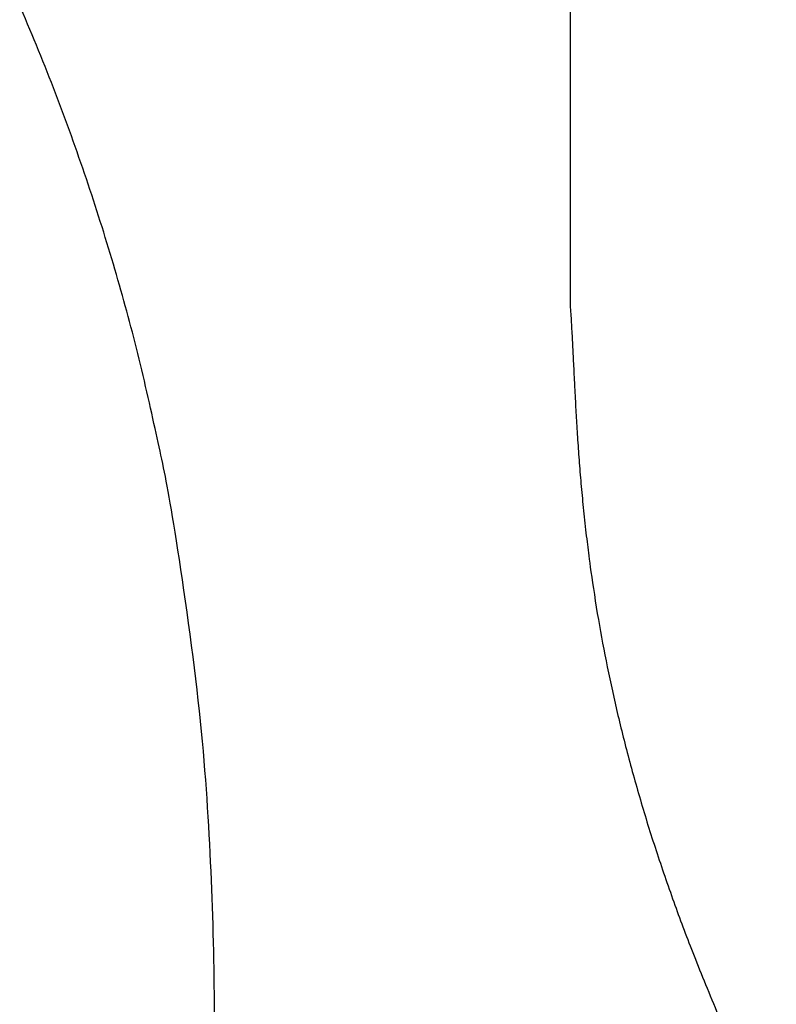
# Model space of a CAD drawing. Header units: inches. Extents: x 24 to 1128, y -69 to 748.
# Tile 200 of 256: x 178.397 to 179.055, y 394.158 to 395.014. Entities that reach past the tile are written whole.
import ezdxf

# ---------------------------------------------------------------- set-up
doc = ezdxf.new("R2010")
doc.units = ezdxf.units.IN
doc.header["$LTSCALE"] = 32
doc.header["$MEASUREMENT"] = 0
doc.layers.add('Visible (ANSI)', color=7, linetype='Continuous', lineweight=30)

msp = doc.modelspace()

# ---------------------------------------------------------------- linework, layer by layer
at = {"layer": 'Visible (ANSI)'}
msp.add_line((178.87611, 397.26354), (178.87611, 394.76408), dxfattribs=at)
for points, knots in [([(178.55348, 398.1586), (178.2002, 398.51347), (178.08396, 398.56659), (177.83197, 398.76871), (177.27036, 399.0345), (176.78626, 399.17856), (176.43618, 399.24718), (175.92483, 399.284), (175.54465, 399.26264), (175.2968, 399.23121), (174.71802, 399.10983), (173.75417, 398.56157), (173.3579, 397.88521), (173.17095, 397.26574), (173.14617, 396.50736), (173.41826, 395.8359), (173.71673, 395.39928), (174.56795, 394.85809), (174.96007, 394.72524), (175.65457, 394.50093), (176.0715, 394.31153), (176.21919, 394.2185), (176.32439, 394.1356), (176.35293, 393.96606), (176.30834, 393.8207), (176.15645, 393.67475), (175.70818, 393.60574), (175.47536, 393.66735), (175.11709, 393.78107), (174.68753, 393.98238), (174.32772, 394.25982), (174.15802, 394.46212), (173.95316, 394.67636)], [0, 0, 0, 0, 0, 0.074085, 0.10269, 0.133689, 0.16679, 0.198605, 0.227525, 0.257011, 0.291036, 0.329253, 0.371353, 0.415239, 0.455898, 0.494781, 0.535382, 0.575034, 0.615343, 0.653819, 0.685392, 0.711703, 0.732004, 0.749282, 0.767325, 0.789255, 0.813362, 0.840082, 0.86874, 0.896879, 0.925496, 1, 1, 1, 1, 1]), ([(172.78764, 392.95796), (173.11132, 392.71477), (173.37444, 392.25359), (174.67629, 391.75326), (175.53799, 391.62576), (176.54954, 391.69296), (177.22498, 392.00343), (177.97372, 392.44337), (178.44882, 393.30757), (178.54853, 393.76515), (178.58889, 394.19428), (178.51401, 394.96845), (177.99109, 395.73011), (177.53173, 396.00527), (177.21734, 396.21528), (176.48454, 396.46353), (176.15089, 396.59886), (175.7308, 396.75168), (175.59897, 396.8286), (175.42689, 396.92875), (175.39255, 397.07159), (175.41185, 397.17316), (175.47314, 397.27627), (175.64603, 397.34), (175.8865, 397.37529), (176.06613, 397.37298), (176.49552, 397.27208), (176.95711, 397.05292), (177.21892, 396.80866), (177.42015, 396.58791), (177.52872, 396.48133)], [0, 0, 0, 0, 0, 0.107991, 0.154721, 0.201249, 0.247092, 0.294045, 0.337268, 0.377117, 0.415859, 0.454911, 0.494638, 0.534662, 0.574373, 0.610521, 0.645386, 0.677292, 0.703632, 0.725706, 0.744086, 0.761302, 0.778538, 0.797356, 0.818035, 0.842792, 0.870677, 0.899937, 0.930619, 1, 1, 1, 1, 1]), ([(178.87611, 394.76408), (178.88334, 394.66175), (178.87798, 394.44505), (179.01258, 394.08638), (179.24121, 393.70243), (179.64988, 393.36458), (180.1337, 393.1795), (180.35968, 393.17637), (180.62637, 393.17433)], [-1, -1, -1, -1, -1, -0.731413, -0.604115, -0.468846, -0.333858, 0, 0, 0, 0, 0])]:
    msp.add_open_spline(points, degree=4, knots=knots, dxfattribs=at)

doc.saveas('drawing.dxf')
